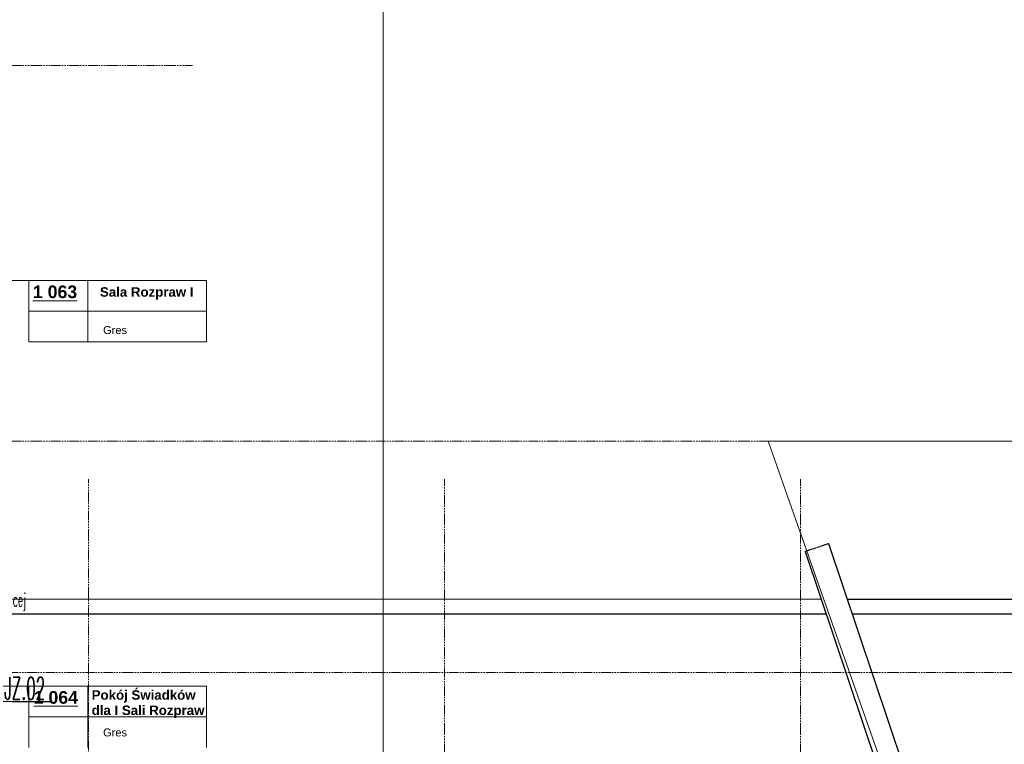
# Model space of a CAD drawing. Header units: millimetres. Extents: x -8642 to 28269, y -6609 to 3701.
# Tile 106 of 256: x 1628 to 3619, y -3620 to -2155. Entities that reach past the tile are written whole.
import ezdxf
from ezdxf.enums import TextEntityAlignment as Align

# ---------------------------------------------------------------- set-up
doc = ezdxf.new("R2010")
doc.units = ezdxf.units.MM
doc.header["$LTSCALE"] = 1000
doc.header["$MEASUREMENT"] = 0
for name, pattern in [('rzut 1 pietra$0$ArchiTECH.PC 1. Line Type', [0.004, 0.003, -0.001]), ('rzut 1 pietra$0$ArchiTECH.PC 5. Line Type', [0.0053, 0.003, -0.001, 0.0003, -0.001]), ('rzut 1 pietra$0$ArchiTECH.PC Solid Line Type', [0]), ('SUFIT_1 PIETRO$0$ArchiTECH.PC 1. Line Type', [0.004, 0.003, -0.001]), ('SUFIT_1 PIETRO$0$ArchiTECH.PC Solid Line Type', [0])]:
    doc.linetypes.add(name, pattern=pattern)
for name, color, linetype, lineweight in [('_Etap_4_opis', 7, 'Continuous', 30), ('_Etapy_opis', 7, 'Continuous', 18), ('_Numer_jednostki', 11, 'Continuous', 30), ('IS_ARCH', 254, 'Continuous', 18)]:
    doc.layers.add(name, color=color, linetype=linetype, lineweight=lineweight)
doc.layers.add('SUFIT_1 PIETRO$0$INWENTARYZACJA', color=254, linetype='Continuous')
doc.layers.add('SUFIT_1 PIETRO$0$Kalka 1', color=254, linetype='Continuous')
doc.styles.add('romans1', font='simplex.shx', dxfattribs={"width": 0.8})
doc.styles.add('rzut 1 pietra$0$ArchiTECHStyle1', font='arial.ttf', dxfattribs={"height": 0.16})
doc.styles.add('rzut 1 pietra$0$ArchiTECHStyle3', font='arialbd.ttf', dxfattribs={"height": 0.192})

msp = doc.modelspace()

# ---------------------------------------------------------------- linework, layer by layer
at = {"layer": '_Etapy_opis', "color": 4}
msp.add_lwpolyline([(-776.3, 604.5), (-776.3, -3694.2), (2363.6, -3694.2), (2363.6, -1431.2), (1440, -1431.2), (1440, 604.5), (-776.3, 604.5)], dxfattribs=at)
at = {"layer": '_Etapy_opis', "color": 5}
msp.add_lwpolyline([(3477.8, -3961.2), (3141.9, -3007), (5530.3, -3007), (5741.1, -2653.1), (9611.1, -4017.9), (7982.1, -5987.2), (4191, -5987.2), (4191.2, -3961.2)], close=True, dxfattribs=at)
at = {"layer": '_Numer_jednostki'}
msp.add_lwpolyline([(1694, -3534), (1586.5, -3534), (1445.6, -3449.1)], dxfattribs=at)
at = {"layer": 'IS_ARCH', "linetype": 'rzut 1 pietra$0$ArchiTECH.PC 5. Line Type'}
for p, q in [((-3581.2, -2247), (1977.5, -2247)), ((-3581.2, -3007), (6378.4, -3007)), ((1767.5, -3083.9), (1767.2, -6166.8)), ((2487.5, -3084), (2487.2, -6166.3)), ((3207.5, -3084), (3207.2, -6165.7)), ((6151.8, -3474.8), (-3581.2, -3474.8))]:
    msp.add_line(p, q, dxfattribs=at)
at = {"layer": 'IS_ARCH', "linetype": 'rzut 1 pietra$0$ArchiTECH.PC Solid Line Type'}
for p, q in [((1647, -2682.2), (1089.7, -2682.2)), ((1647, -2682.2), (2005.8, -2682.2)), ((1647, -2682.2), (1647, -2806.1)), ((1766.3, -2682.2), (1766.3, -2806.1)), ((2005.8, -2682.2), (2005.8, -2806.1)), ((1647, -2744.2), (2005.8, -2744.2)), ((1647, -2806.1), (2005.8, -2806.1)), ((3264, -3213.8), (3465.3, -3812.2)), ((3216.7, -3229.7), (3417.9, -3828.1)), ((1582.8, -3326), (3249.1, -3326.2)), ((3301.9, -3326.6), (6080.9, -3326.6)), ((1582.8, -3356), (3259.1, -3356.2)), ((6056.1, -3356.6), (3311.9, -3356.6)), ((1647, -3502.4), (1371.2, -3502.4)), ((1647, -3502.4), (2005.8, -3502.4)), ((1647, -3502.4), (1647, -3626.3)), ((1766.3, -3502.4), (1766.3, -3626.3)), ((2005.8, -3502.4), (2005.8, -3626.3)), ((1647, -3564.3), (2005.8, -3564.3))]:
    msp.add_line(p, q, dxfattribs=at)
at = {"layer": 'IS_ARCH', "linetype": 'rzut 1 pietra$0$ArchiTECH.PC 1. Line Type'}
msp.add_line((3216.7, -3229.7), (3264, -3213.8), dxfattribs=at)
at = {"layer": 'SUFIT_1 PIETRO$0$INWENTARYZACJA', "linetype": 'SUFIT_1 PIETRO$0$ArchiTECH.PC Solid Line Type'}
for p, q in [((3301.9, -3326.7), (6080.9, -3326.7)), ((6056.1, -3356.7), (3311.9, -3356.7))]:
    msp.add_line(p, q, dxfattribs=at)
at = {"layer": 'SUFIT_1 PIETRO$0$Kalka 1', "linetype": 'SUFIT_1 PIETRO$0$ArchiTECH.PC 1. Line Type'}
msp.add_line((3216.7, -3229.8), (3264, -3213.8), dxfattribs=at)
at = {"layer": 'SUFIT_1 PIETRO$0$Kalka 1', "linetype": 'SUFIT_1 PIETRO$0$ArchiTECH.PC Solid Line Type'}
for p, q in [((3264, -3213.8), (3465.3, -3812.3)), ((3216.7, -3229.8), (3417.9, -3828.2)), ((1582.8, -3326.1), (3249.1, -3326.3)), ((1582.8, -3356.1), (3259.1, -3356.3))]:
    msp.add_line(p, q, dxfattribs=at)

# ---------------------------------------------------------------- texts
at = {"layer": '_Etap_4_opis', "style": 'romans1', "width": 0.5}
msp.add_text('proj.JW w istniejącej', height=27, rotation=359.9189, dxfattribs=at).set_placement((1454.7, -3340.9))
at = {"layer": '_Numer_jednostki', "style": 'romans1', "width": 0.5}
msp.add_text('JZ.02', height=45, rotation=359.9189, dxfattribs=at).set_placement((1597, -3529.3))
at = {"layer": 'IS_ARCH'}
for s, height, style, p in [('%%u1 063%%u', 25.6, 'rzut 1 pietra$0$ArchiTECHStyle3', (1655.1, -2725.4)), ('Sala Rozpraw I', 19.2, 'rzut 1 pietra$0$ArchiTECHStyle3', (1790.6, -2720.6)), ('Gres', 16, 'rzut 1 pietra$0$ArchiTECHStyle1', (1797, -2795.1)), ('%%u1 064%%u', 25.6, 'rzut 1 pietra$0$ArchiTECHStyle3', (1656.7, -3545.6)), ('Pokój Świadków', 19.2, 'rzut 1 pietra$0$ArchiTECHStyle3', (1773.9, -3535.6)), ('dla I Sali Rozpraw', 19.2, 'rzut 1 pietra$0$ArchiTECHStyle3', (1773.9, -3566.5)), ('Gres', 16, 'rzut 1 pietra$0$ArchiTECHStyle1', (1797, -3608.8))]:
    msp.add_text(s, height=height, dxfattribs=dict(at, style=style)).set_placement(p, align=Align.BOTTOM_LEFT)

doc.saveas('drawing.dxf')
